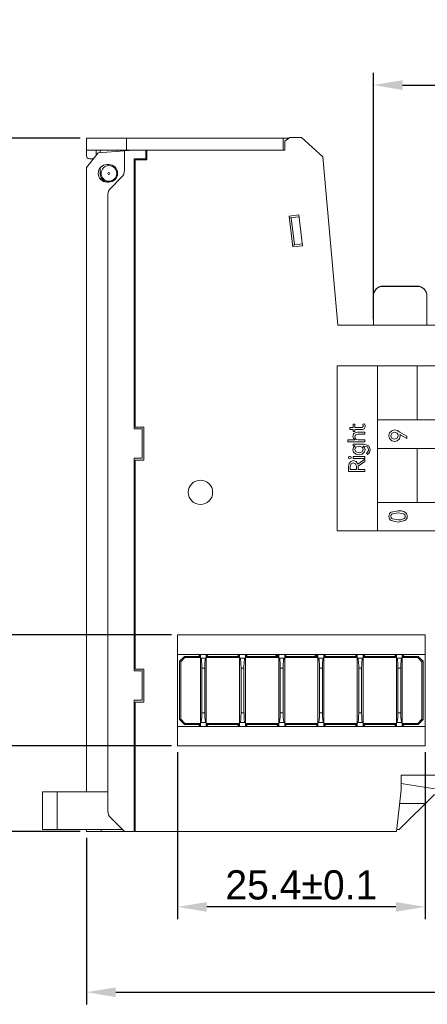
# Model space of a CAD drawing. Header units: inches. Extents: x 830 to 2171, y -969 to 167.
# Tile 3 of 27: x 1852 to 1894, y -857 to -756. Entities that reach past the tile are written whole.
import ezdxf

# ---------------------------------------------------------------- set-up
doc = ezdxf.new("R2010")
doc.units = ezdxf.units.IN
doc.header["$LTSCALE"] = 23.1
doc.header["$MEASUREMENT"] = 0
doc.header["$PDSIZE"] = -5
doc.layers.get('0').update_dxf_attribs({"lineweight": 18})
doc.layers.get('Defpoints').update_dxf_attribs({"lineweight": 18})
doc.layers.add('1_30_1_1', color=7, linetype='Continuous', lineweight=18)
doc.layers.add('1_39_1_1', color=7, linetype='Continuous', lineweight=18)
doc.styles.add('文字样式①', font='txt')
doc.dimstyles.new('标准样式（宋体）', dxfattribs={"dimtxt": 3, "dimasz": 3, "dimexe": 1.25, "dimexo": 0.625, "dimtad": 1, "dimtoh": 1, "dimdec": 8, "dimdsep": 46, "dimtxsty": '文字样式①', "dimcen": 0, "dimdle": 6, "dimadec": 0, "dimazin": 0, "dimtfac": 1, "dimtofl": 0, "dimtmove": 0, "dimatfit": 3, "dimfxl": 1, "dimtolj": 1, "dimarcsym": 0})

# ---------------------------------------------------------------- blocks, each defined once
blk = doc.blocks.new('*D25')
at = {"color": 0, "lineweight": -2, "transparency": 16777216}
for p, q in [((1859.09, -840.06), (1859.09, -857.17)), ((1959.09, -840.06), (1959.09, -857.17)), ((1862.09, -855.92), (1956.09, -855.92))]:
    blk.add_line(p, q, dxfattribs=at)
at = {"color": 0, "transparency": 16777216}
for points in [[(1862.09, -855.42), (1862.09, -856.42), (1859.09, -855.92)], [(1956.09, -855.42), (1956.09, -856.42), (1959.09, -855.92)]]:
    blk.add_solid(points, dxfattribs=at)
at = {"layer": 'Defpoints', "color": 0, "transparency": 16777216}
for p in [(1859.09, -839.43), (1959.09, -839.43), (1959.09, -855.92)]:
    blk.add_point(p, dxfattribs=at)
at = {"color": 0, "lineweight": 0, "transparency": 16777216, "insert": (1909.09, -853.67), "char_height": 3, "attachment_point": 5, "style": '文字样式①'}
blk.add_mtext('\\A1;100{\\H1x;%%P0.2}', dxfattribs=at)
blk = doc.blocks.new('*D26')
at = {"color": 0, "lineweight": -2, "transparency": 16777216}
for p, q in [((1858.46, -768.23), (1840.31, -768.23)), ((1841.56, -771.23), (1841.56, -836.43)), ((1858.46, -839.43), (1840.31, -839.43))]:
    blk.add_line(p, q, dxfattribs=at)
at = {"color": 0, "transparency": 16777216}
for points in [[(1841.06, -771.23), (1842.06, -771.23), (1841.56, -768.23)], [(1841.06, -836.43), (1842.06, -836.43), (1841.56, -839.43)]]:
    blk.add_solid(points, dxfattribs=at)
at = {"layer": 'Defpoints', "color": 0, "transparency": 16777216}
for p in [(1859.09, -768.23), (1841.56, -839.43), (1859.09, -839.43)]:
    blk.add_point(p, dxfattribs=at)
at = {"color": 0, "lineweight": 0, "transparency": 16777216, "insert": (1839.32, -804.43), "char_height": 3, "width": 8.0447, "attachment_point": 5, "rotation": 90, "style": '文字样式①'}
blk.add_mtext('\\A1;71.2{\\H1x;%%P0.2}', dxfattribs=at)
blk = doc.blocks.new('*D27')
at = {"color": 0, "lineweight": -2, "transparency": 16777216}
for p, q in [((1868.44, -831.26), (1868.44, -848.41)), ((1893.84, -831.26), (1893.84, -848.41)), ((1890.84, -847.16), (1871.44, -847.16))]:
    blk.add_line(p, q, dxfattribs=at)
at = {"color": 0, "transparency": 16777216}
for points in [[(1871.44, -846.66), (1871.44, -847.66), (1868.44, -847.16)], [(1890.84, -846.66), (1890.84, -847.66), (1893.84, -847.16)]]:
    blk.add_solid(points, dxfattribs=at)
at = {"layer": 'Defpoints', "color": 0, "transparency": 16777216}
for p in [(1868.44, -830.63), (1893.84, -830.63), (1868.44, -847.16)]:
    blk.add_point(p, dxfattribs=at)
at = {"color": 0, "lineweight": 0, "transparency": 16777216, "insert": (1881.14, -844.92), "char_height": 3, "attachment_point": 5, "style": '文字样式①'}
blk.add_mtext('\\A1;25.4{\\H1x;%%P0.1}', dxfattribs=at)
blk = doc.blocks.new('*D28')
at = {"color": 0, "lineweight": -2, "transparency": 16777216}
for p, q in [((1867.81, -819.23), (1849.62, -819.23)), ((1850.87, -822.23), (1850.87, -827.63)), ((1867.81, -830.63), (1849.62, -830.63))]:
    blk.add_line(p, q, dxfattribs=at)
at = {"color": 0, "transparency": 16777216}
for points in [[(1850.37, -822.23), (1851.37, -822.23), (1850.87, -819.23)], [(1850.37, -827.63), (1851.37, -827.63), (1850.87, -830.63)]]:
    blk.add_solid(points, dxfattribs=at)
at = {"layer": 'Defpoints', "color": 0, "transparency": 16777216}
for p in [(1868.44, -819.23), (1850.87, -830.63), (1868.44, -830.63)]:
    blk.add_point(p, dxfattribs=at)
at = {"color": 0, "lineweight": 0, "transparency": 16777216, "insert": (1848.62, -824.93), "char_height": 3, "attachment_point": 5, "rotation": 90, "style": '文字样式①'}
blk.add_mtext('\\A1;11.4%%p0.1', dxfattribs=at)
blk = doc.blocks.new('*D32')
at = {"color": 0, "lineweight": -2, "transparency": 16777216}
for p, q in [((1888.53, -786.81), (1888.53, -761.51)), ((1952.67, -786.81), (1952.67, -761.51)), ((1891.53, -762.76), (1949.67, -762.76))]:
    blk.add_line(p, q, dxfattribs=at)
at = {"color": 0, "transparency": 16777216}
for points in [[(1891.53, -762.26), (1891.53, -763.26), (1888.53, -762.76)], [(1949.67, -762.26), (1949.67, -763.26), (1952.67, -762.76)]]:
    blk.add_solid(points, dxfattribs=at)
at = {"layer": 'Defpoints', "color": 0, "transparency": 16777216}
for p in [(1952.67, -762.76), (1888.53, -787.43), (1952.67, -787.43)]:
    blk.add_point(p, dxfattribs=at)
at = {"color": 0, "lineweight": 0, "transparency": 16777216, "insert": (1920.6, -760.52), "char_height": 3, "attachment_point": 5, "style": '文字样式①'}
blk.add_mtext('\\A1;64.1 {\\H1x;%%P0.2}', dxfattribs=at)

msp = doc.modelspace()

# ---------------------------------------------------------------- linework, layer by layer
at = {"color": 7, "linetype": 'Continuous', "lineweight": 0}
for p, q in [((1859.09, -770.03), (1859.09, -768.23)), ((1859.09, -768.23), (1879.84, -768.23)), ((1863.19, -769.43), (1863.19, -768.23)), ((1879.26, -769.43), (1879.26, -768.23)), ((1879.96, -768.13), (1879.46, -768.53)), ((1881.17, -768.13), (1879.96, -768.13)), ((1883.35, -770.13), (1881.17, -768.13)), ((1859.09, -769.43), (1879.46, -769.43)), ((1860.09, -769.43), (1860.09, -769.83)), ((1860.29, -769.73), (1862.99, -769.51)), ((1860.49, -769.43), (1860.49, -769.72)), ((1862.29, -769.43), (1862.29, -769.57)), ((1862.99, -769.51), (1863.99, -769.43)), ((1862.99, -769.51), (1862.99, -771.52)), ((1865.19, -769.43), (1865.19, -770.33)), ((1865.29, -770.43), (1865.29, -769.43)), ((1879.46, -768.53), (1879.46, -769.43)), ((1859.09, -771.23), (1860.29, -769.73)), ((1859.59, -770.33), (1859.39, -770.33)), ((1863.99, -798.08), (1863.99, -770.33)), ((1863.99, -770.33), (1865.29, -770.33)), ((1864.09, -797.88), (1864.09, -770.43)), ((1864.09, -770.43), (1865.29, -770.43)), ((1864.99, -770.43), (1864.99, -770.33)), ((1883.35, -770.13), (1884.87, -787.43)), ((1859.09, -771.23), (1859.09, -835.33)), ((1860.49, -771.29), (1860.49, -771.83)), ((1861.39, -770.93), (1861.19, -770.93)), ((1860.59, -772.5), (1860.59, -772.23)), ((1861.59, -773.34), (1862.7, -772.22)), ((1861.19, -772.73), (1861.39, -772.73)), ((1861.29, -774.04), (1861.29, -837.32)), ((1879.88, -776.21), (1880.87, -776.09)), ((1880.26, -779.39), (1879.88, -776.21)), ((1879.91, -776.41), (1880.9, -776.29)), ((1880.43, -779.17), (1880.1, -776.38)), ((1880.87, -776.09), (1881.25, -779.27)), ((1863.99, -777.73), (1864.09, -777.73)), ((1880.23, -779.19), (1881.23, -779.07)), ((1881.25, -779.27), (1880.26, -779.39)), ((1863.99, -783.43), (1864.09, -783.43)), ((1889.53, -783.4), (1893.03, -783.4)), ((1889.53, -783.43), (1893.03, -783.43)), ((1888.53, -787.43), (1888.53, -784.43)), ((1894.03, -784.43), (1894.03, -787.43)), ((1864.09, -786.23), (1863.99, -786.23)), ((1884.87, -787.43), (1959.09, -787.43)), ((1864.09, -797.33), (1863.99, -797.33)), ((1864.79, -798.08), (1863.99, -798.08)), ((1864.09, -797.88), (1864.99, -797.88)), ((1864.79, -801.08), (1864.79, -798.08)), ((1864.99, -801.28), (1864.99, -797.88)), ((1863.99, -822.93), (1863.99, -801.08)), ((1863.99, -801.08), (1864.79, -801.08)), ((1863.99, -801.83), (1864.09, -801.83)), ((1864.09, -822.73), (1864.09, -801.28)), ((1864.09, -801.28), (1864.99, -801.28)), ((1864.09, -812.13), (1863.99, -812.13)), ((1863.99, -815.73), (1864.09, -815.73)), ((1863.99, -819.18), (1864.09, -819.18)), ((1893.84, -819.23), (1868.44, -819.23)), ((1868.44, -819.23), (1868.44, -830.63)), ((1893.84, -830.63), (1893.84, -819.23)), ((1864.09, -821.98), (1863.99, -821.98)), ((1893.84, -821.23), (1868.44, -821.23)), ((1864.09, -822.18), (1863.99, -822.18)), ((1864.79, -822.93), (1863.99, -822.93)), ((1864.09, -822.73), (1864.99, -822.73)), ((1864.79, -825.93), (1864.79, -822.93)), ((1864.99, -826.13), (1864.99, -822.73)), ((1863.99, -825.93), (1864.79, -825.93)), ((1863.99, -839.43), (1863.99, -825.93)), ((1864.09, -826.13), (1864.99, -826.13)), ((1864.09, -839.43), (1864.09, -826.13)), ((1863.99, -826.68), (1864.09, -826.68)), ((1868.44, -828.63), (1893.84, -828.63)), ((1863.99, -830.23), (1864.09, -830.23)), ((1893.84, -830.63), (1868.44, -830.63)), ((1895.99, -833.63), (1891.39, -833.63)), ((1891.39, -833.63), (1891.39, -835.13)), ((1891.39, -835.13), (1890.89, -839.43)), ((1891.39, -834.5), (1894.79, -835.03)), ((1854.59, -835.33), (1861.29, -835.33)), ((1854.59, -835.33), (1854.59, -839.23)), ((1856.09, -839.23), (1856.09, -835.33)), ((1864.09, -835.33), (1863.99, -835.33)), ((1894.79, -835.63), (1891.19, -839.23)), ((1893.89, -836.53), (1891.23, -836.53)), ((1862.99, -839.43), (1861.59, -838.02)), ((1854.59, -839.23), (1862.79, -839.23)), ((1859.09, -839.43), (1859.09, -839.23)), ((1860.59, -839.43), (1860.59, -839.23)), ((1864.09, -839.23), (1863.99, -839.23)), ((1891.19, -839.23), (1890.91, -839.23)), ((1859.09, -839.43), (1890.89, -839.43))]:
    msp.add_line(p, q, dxfattribs=at)
at = {"color": 32, "linetype": 'Continuous', "lineweight": 0, "true_color": 0xcd6928}
for p, q in [((1888.94, -791.61), (1884.83, -791.61)), ((1884.83, -791.61), (1884.83, -808.55)), ((1888.94, -808.55), (1888.94, -791.61)), ((1893.01, -791.61), (1888.94, -791.61)), ((1893.01, -797.15), (1893.01, -791.61)), ((1897.08, -791.61), (1893.01, -791.61)), ((1886.46, -797.94), (1886.46, -797.6)), ((1886.46, -797.6), (1886.63, -797.6)), ((1886.63, -797.6), (1886.63, -797.94)), ((1887.45, -797.6), (1887.61, -797.54)), ((1887.49, -797.76), (1887.45, -797.6)), ((1893.01, -797.15), (1888.94, -797.15)), ((1888.94, -797.15), (1925.57, -797.15)), ((1897.08, -797.15), (1893.01, -797.15)), ((1886.13, -798.14), (1886.13, -797.94)), ((1886.13, -797.94), (1886.46, -797.94)), ((1886.46, -798.14), (1886.13, -798.14)), ((1886.49, -799.04), (1886.44, -798.82)), ((1886.46, -798.34), (1886.46, -798.14)), ((1886.63, -798.34), (1886.46, -798.34)), ((1886.56, -798.52), (1886.92, -798.4)), ((1886.71, -798.67), (1886.62, -798.87)), ((1886.63, -797.94), (1887.24, -797.94)), ((1887.27, -798.14), (1886.63, -798.14)), ((1886.63, -798.14), (1886.63, -798.34)), ((1886.97, -798.6), (1886.71, -798.67)), ((1886.92, -798.4), (1887.65, -798.4)), ((1887.65, -798.6), (1886.97, -798.6)), ((1887.65, -798.4), (1887.65, -798.6)), ((1890.2, -799.07), (1890.12, -798.77)), ((1890.2, -798.46), (1890.41, -798.26)), ((1890.43, -798.51), (1890.32, -798.77)), ((1890.32, -798.77), (1890.43, -799.02)), ((1890.41, -798.26), (1890.71, -798.18)), ((1890.7, -798.42), (1890.43, -798.51)), ((1890.97, -798.51), (1890.7, -798.42)), ((1890.71, -798.18), (1890.96, -798.23)), ((1890.96, -798.23), (1891.25, -798.39)), ((1890.97, -799.02), (1891.08, -798.77)), ((1891.28, -798.8), (1891.2, -799.09)), ((1891.25, -798.39), (1891.96, -798.82)), ((1891.35, -798.7), (1891.25, -798.63)), ((1891.25, -798.63), (1891.28, -798.8)), ((1891.96, -799.07), (1891.35, -798.7)), ((1891.96, -798.82), (1891.96, -799.07)), ((1885.91, -799.4), (1885.91, -799.2)), ((1885.91, -799.2), (1886.64, -799.2)), ((1887.65, -799.4), (1885.91, -799.4)), ((1886.46, -799.63), (1887.58, -799.63)), ((1886.46, -799.81), (1886.46, -799.63)), ((1886.66, -799.82), (1886.46, -799.81)), ((1886.64, -799.2), (1886.49, -799.04)), ((1886.49, -799.99), (1886.66, -799.82)), ((1886.62, -798.87), (1886.66, -799.03)), ((1886.66, -799.03), (1886.78, -799.15)), ((1887.06, -799.83), (1886.73, -799.94)), ((1886.78, -799.15), (1886.98, -799.2)), ((1886.98, -799.2), (1887.65, -799.2)), ((1887.39, -799.94), (1887.06, -799.83)), ((1887.57, -799.83), (1887.47, -799.83)), ((1887.47, -799.83), (1887.63, -800)), ((1887.93, -799.93), (1887.57, -799.83)), ((1887.58, -799.63), (1888.07, -799.8)), ((1887.65, -799.2), (1887.65, -799.4)), ((1888.07, -799.8), (1888.21, -800.19)), ((1890.41, -799.28), (1890.2, -799.07)), ((1890.7, -799.35), (1890.41, -799.28)), ((1890.43, -799.02), (1890.7, -799.12)), ((1890.7, -799.12), (1890.97, -799.02)), ((1890.99, -799.28), (1890.7, -799.35)), ((1891.2, -799.09), (1890.99, -799.28)), ((1886.44, -800.22), (1886.49, -799.99)), ((1886.51, -800.47), (1886.44, -800.22)), ((1886.72, -800.67), (1886.51, -800.47)), ((1886.73, -799.94), (1886.62, -800.19)), ((1886.62, -800.19), (1886.74, -800.44)), ((1887.06, -800.74), (1886.72, -800.67)), ((1886.74, -800.44), (1887.06, -800.54)), ((1887.06, -800.54), (1887.38, -800.44)), ((1887.39, -800.67), (1887.06, -800.74)), ((1887.38, -800.44), (1887.49, -800.19)), ((1887.6, -800.47), (1887.39, -800.67)), ((1887.68, -800.22), (1887.6, -800.47)), ((1887.63, -800), (1887.68, -800.22)), ((1887.92, -800.69), (1887.83, -800.53)), ((1888.14, -800.51), (1887.92, -800.69)), ((1888.03, -800.19), (1887.93, -799.93)), ((1888.21, -800.19), (1888.14, -800.51)), ((1893.01, -800.08), (1888.94, -800.08)), ((1925.57, -800.08), (1888.94, -800.08)), ((1893.01, -805.63), (1893.01, -800.08)), ((1897.08, -800.08), (1893.01, -800.08)), ((1885.97, -801.92), (1886.04, -801.62)), ((1885.98, -801.01), (1886.02, -800.92)), ((1886.02, -801.1), (1885.98, -801.01)), ((1886.02, -800.92), (1886.12, -800.88)), ((1886.12, -801.14), (1886.02, -801.1)), ((1886.04, -801.62), (1886.21, -801.41)), ((1886.12, -800.88), (1886.21, -800.92)), ((1886.21, -801.1), (1886.12, -801.14)), ((1886.24, -801.65), (1886.15, -801.95)), ((1886.21, -800.92), (1886.25, -801.01)), ((1886.21, -801.41), (1886.47, -801.33)), ((1886.47, -801.55), (1886.24, -801.65)), ((1886.46, -801.11), (1886.46, -800.91)), ((1886.46, -800.91), (1887.65, -800.91)), ((1887.65, -801.11), (1886.46, -801.11)), ((1886.47, -801.33), (1886.76, -801.43)), ((1886.7, -801.65), (1886.47, -801.55)), ((1886.79, -801.95), (1886.7, -801.65)), ((1886.76, -801.43), (1886.93, -801.69)), ((1886.93, -801.69), (1887.65, -801.17)), ((1887.65, -801.42), (1886.97, -801.9)), ((1887.65, -800.91), (1887.65, -801.11)), ((1887.65, -801.17), (1887.65, -801.42)), ((1885.97, -802.44), (1885.97, -801.92)), ((1887.65, -802.44), (1885.97, -802.44)), ((1886.15, -801.95), (1886.15, -802.24)), ((1886.15, -802.24), (1886.79, -802.24)), ((1886.79, -802.24), (1886.79, -801.95)), ((1886.97, -801.9), (1886.97, -801.92)), ((1886.97, -801.92), (1886.97, -802.24)), ((1886.97, -802.24), (1887.65, -802.24)), ((1887.65, -802.24), (1887.65, -802.44)), ((1888.94, -805.62), (1925.57, -805.62)), ((1893.01, -805.63), (1888.94, -805.63)), ((1897.08, -805.63), (1893.01, -805.63)), ((1890.37, -806.62), (1891.06, -806.47)), ((1891.06, -806.7), (1890.51, -806.79)), ((1891.61, -806.79), (1891.06, -806.7)), ((1891.06, -807.64), (1890.37, -807.49)), ((1890.51, -807.32), (1891.06, -807.41)), ((1891.76, -807.49), (1891.06, -807.64)), ((1884.83, -808.55), (1888.94, -808.55)), ((1925.57, -808.55), (1888.94, -808.55))]:
    msp.add_line(p, q, dxfattribs=at)
at = {"color": 7, "linetype": 'Continuous', "lineweight": 0}
for centre, radius in [((1861.39, -771.83), 0.8), ((1861.39, -771.83), 0.1), ((1870.79, -804.58), 1.25)]:
    msp.add_circle(centre, radius, dxfattribs=at)
for centre, radius, start, end in [((1859.39, -770.03), 0.3, 180, 270), ((1859.59, -769.83), 0.5, 270, 308.8518), ((1859.59, -769.83), 0.5, 334.171, 0), ((1861.19, -771.83), 0.9, 90, 270), ((1861.39, -771.83), 0.9, 270, 90), ((1861.99, -771.52), 1, 315, 0.0073), ((1861.39, -771.83), 0.9, 180, 257.3112), ((1862.29, -774.04), 1, 135, 180), ((1889.53, -784.4), 1, 90, 180), ((1889.53, -784.43), 1, 90, 180), ((1893.03, -784.4), 1, 0, 90), ((1893.03, -784.43), 1, 0, 90), ((1862.29, -837.32), 1, 180, 225)]:
    msp.add_arc(centre, radius, start, end, dxfattribs=at)
at = {"color": 32, "linetype": 'Continuous', "lineweight": 0, "true_color": 0xcd6928}
for points, knots in [([(1887.24, -797.94), (1887.33, -797.95), (1887.44, -797.92), (1887.49, -797.82), (1887.49, -797.76)], [0, 0, 0, 0, 0.556132, 1, 1, 1, 1]), ([(1887.68, -797.78), (1887.67, -797.9), (1887.6, -798.09), (1887.4, -798.15), (1887.27, -798.14)], [0, 0, 0, 0, 0.473872, 1, 1, 1, 1]), ([(1887.61, -797.54), (1887.65, -797.59), (1887.67, -797.67), (1887.68, -797.76), (1887.68, -797.78)], [0, 0, 0, 0, 0.720463, 1, 1, 1, 1]), ([(1887.83, -800.53), (1887.9, -800.5), (1888, -800.41), (1888.03, -800.27), (1888.03, -800.19)], [0, 0, 0, 0, 0.471258, 1, 1, 1, 1]), ([(1890.13, -807.06), (1890.13, -806.96), (1890.17, -806.79), (1890.29, -806.67), (1890.37, -806.62)], [0, 0, 0, 0, 0.501288, 1, 1, 1, 1]), ([(1890.51, -806.79), (1890.45, -806.82), (1890.36, -806.89), (1890.33, -806.99), (1890.33, -807.06)], [0, 0, 0, 0, 0.517266, 1, 1, 1, 1]), ([(1891.06, -806.47), (1891.14, -806.47), (1891.37, -806.48), (1891.62, -806.53), (1891.76, -806.62)], [0, 0, 0, 0, 0.301517, 1, 1, 1, 1]), ([(1891.79, -807.06), (1891.79, -806.99), (1891.76, -806.89), (1891.67, -806.82), (1891.61, -806.79)], [0, 0, 0, 0, 0.484483, 1, 1, 1, 1]), ([(1891.76, -806.62), (1891.84, -806.67), (1891.96, -806.79), (1892, -806.96), (1892, -807.06)], [0, 0, 0, 0, 0.498171, 1, 1, 1, 1]), ([(1890.37, -807.49), (1890.29, -807.44), (1890.17, -807.32), (1890.13, -807.15), (1890.13, -807.06)], [0, 0, 0, 0, 0.500537, 1, 1, 1, 1]), ([(1890.33, -807.06), (1890.33, -807.12), (1890.36, -807.22), (1890.45, -807.29), (1890.51, -807.32)], [0, 0, 0, 0, 0.483099, 1, 1, 1, 1]), ([(1891.06, -807.41), (1891.12, -807.41), (1891.31, -807.4), (1891.5, -807.38), (1891.61, -807.32)], [0, 0, 0, 0, 0.309555, 1, 1, 1, 1]), ([(1891.61, -807.32), (1891.67, -807.29), (1891.76, -807.22), (1891.79, -807.12), (1891.79, -807.06)], [0, 0, 0, 0, 0.516022, 1, 1, 1, 1]), ([(1892, -807.06), (1892, -807.15), (1891.96, -807.32), (1891.84, -807.44), (1891.76, -807.49)], [0, 0, 0, 0, 0.500039, 1, 1, 1, 1])]:
    msp.add_open_spline(points, degree=3, knots=knots, dxfattribs=at)
for points in [[(1886.44, -798.82), (1886.44, -798.71), (1886.48, -798.59), (1886.56, -798.52)], [(1890.12, -798.77), (1890.12, -798.66), (1890.15, -798.56), (1890.2, -798.46)], [(1891.08, -798.77), (1891.08, -798.68), (1891.04, -798.57), (1890.97, -798.51)], [(1887.49, -800.19), (1887.49, -800.1), (1887.45, -800), (1887.39, -799.94)], [(1886.25, -801.01), (1886.25, -801.04), (1886.23, -801.08), (1886.21, -801.1)]]:
    msp.add_open_spline(points, degree=3, dxfattribs=at)
at = {"layer": '1_30_1_1', "color": 7, "linetype": 'Continuous', "lineweight": 0}
for p, q in [((1870.78, -821.43), (1870.78, -821.23)), ((1870.78, -821.63), (1871.38, -821.63)), ((1870.81, -821.63), (1870.84, -821.65)), ((1871.32, -821.65), (1871.34, -821.63)), ((1871.38, -821.43), (1871.38, -821.23)), ((1874.8, -821.43), (1874.8, -821.23)), ((1874.8, -821.63), (1875.4, -821.63)), ((1874.84, -821.63), (1874.86, -821.65)), ((1875.34, -821.65), (1875.36, -821.63)), ((1875.4, -821.43), (1875.4, -821.23)), ((1878.83, -821.43), (1878.83, -821.23)), ((1878.83, -821.63), (1879.43, -821.63)), ((1878.86, -821.63), (1878.89, -821.65)), ((1879.37, -821.65), (1879.39, -821.63)), ((1879.43, -821.43), (1879.43, -821.23)), ((1882.85, -821.43), (1882.85, -821.23)), ((1882.85, -821.63), (1883.45, -821.63)), ((1882.89, -821.63), (1882.91, -821.65)), ((1883.39, -821.65), (1883.41, -821.63)), ((1883.45, -821.43), (1883.45, -821.23)), ((1886.88, -821.43), (1886.88, -821.23)), ((1886.88, -821.63), (1887.48, -821.63)), ((1886.91, -821.63), (1886.94, -821.65)), ((1887.42, -821.65), (1887.44, -821.63)), ((1887.48, -821.43), (1887.48, -821.23)), ((1890.9, -821.43), (1890.9, -821.23)), ((1890.9, -821.63), (1891.5, -821.63)), ((1890.94, -821.63), (1890.96, -821.65)), ((1891.44, -821.65), (1891.46, -821.63)), ((1891.5, -821.43), (1891.5, -821.23)), ((1871.23, -822.63), (1870.93, -822.63)), ((1870.93, -827.23), (1870.93, -822.63)), ((1871.23, -827.23), (1871.23, -822.63)), ((1875.25, -822.63), (1874.95, -822.63)), ((1874.95, -827.23), (1874.95, -822.63)), ((1875.25, -827.23), (1875.25, -822.63)), ((1879.28, -822.63), (1878.98, -822.63)), ((1878.98, -827.23), (1878.98, -822.63)), ((1879.28, -827.23), (1879.28, -822.63)), ((1883.3, -822.63), (1883, -822.63)), ((1883, -827.23), (1883, -822.63)), ((1883.3, -827.23), (1883.3, -822.63)), ((1887.33, -822.63), (1887.03, -822.63)), ((1887.03, -827.23), (1887.03, -822.63)), ((1887.33, -827.23), (1887.33, -822.63)), ((1891.35, -822.63), (1891.05, -822.63)), ((1891.05, -827.23), (1891.05, -822.63)), ((1891.35, -827.23), (1891.35, -822.63)), ((1870.93, -827.23), (1871.23, -827.23)), ((1874.95, -827.23), (1875.25, -827.23)), ((1878.98, -827.23), (1879.28, -827.23)), ((1883, -827.23), (1883.3, -827.23)), ((1887.03, -827.23), (1887.33, -827.23)), ((1891.05, -827.23), (1891.35, -827.23)), ((1870.78, -828.23), (1871.38, -828.23)), ((1870.78, -828.63), (1870.78, -828.43)), ((1871.38, -828.63), (1871.38, -828.43)), ((1874.8, -828.23), (1875.4, -828.23)), ((1874.8, -828.63), (1874.8, -828.43)), ((1875.4, -828.63), (1875.4, -828.43)), ((1878.83, -828.23), (1879.43, -828.23)), ((1878.83, -828.63), (1878.83, -828.43)), ((1879.43, -828.63), (1879.43, -828.43)), ((1882.85, -828.23), (1883.45, -828.23)), ((1882.85, -828.63), (1882.85, -828.43)), ((1883.45, -828.63), (1883.45, -828.43)), ((1886.88, -828.23), (1887.48, -828.23)), ((1886.88, -828.63), (1886.88, -828.43)), ((1887.48, -828.63), (1887.48, -828.43)), ((1890.9, -828.23), (1891.5, -828.23)), ((1890.9, -828.63), (1890.9, -828.43)), ((1891.5, -828.63), (1891.5, -828.43))]:
    msp.add_line(p, q, dxfattribs=at)
for centre, major_axis, start_param, end_param in [((1870.76, -826.77), (-0.05, 1.46), -3.145428, -1.896368), ((1871.39, -826.77), (0.05, 1.46), -4.386817, -3.137757), ((1874.79, -826.77), (-0.05, 1.46), -3.145428, -1.896368), ((1875.42, -826.77), (0.05, 1.46), -4.386817, -3.137757), ((1878.81, -826.77), (-0.05, 1.46), -3.145428, -1.896368), ((1879.44, -826.77), (0.05, 1.46), -4.386817, -3.137757), ((1882.84, -826.77), (-0.05, 1.46), -3.145428, -1.896368), ((1883.47, -826.77), (0.05, 1.46), -4.386817, -3.137757), ((1886.86, -826.77), (-0.05, 1.46), -3.145428, -1.896368), ((1887.49, -826.77), (0.05, 1.46), -4.386817, -3.137757), ((1890.89, -826.77), (-0.05, 1.46), -3.145428, -1.896368), ((1891.52, -826.77), (0.05, 1.46), -4.386817, -3.137757)]:
    msp.add_ellipse(centre, major_axis=major_axis, ratio=0.106591, start_param=start_param, end_param=end_param, dxfattribs=at)
for points in [[(1870.84, -821.65), (1870.84, -821.66), (1870.85, -821.68), (1870.87, -821.73), (1870.88, -821.81), (1870.9, -821.93), (1870.91, -822.06), (1870.92, -822.2), (1870.93, -822.39), (1870.93, -822.53), (1870.93, -822.63)], [(1871.32, -821.65), (1871.31, -821.66), (1871.3, -821.68), (1871.29, -821.73), (1871.27, -821.81), (1871.26, -821.93), (1871.24, -822.06), (1871.24, -822.2), (1871.23, -822.39), (1871.23, -822.53), (1871.23, -822.63)], [(1874.86, -821.65), (1874.87, -821.66), (1874.88, -821.68), (1874.89, -821.73), (1874.91, -821.81), (1874.92, -821.93), (1874.94, -822.06), (1874.94, -822.2), (1874.95, -822.39), (1874.95, -822.53), (1874.95, -822.63)], [(1875.34, -821.65), (1875.34, -821.66), (1875.33, -821.68), (1875.31, -821.73), (1875.3, -821.81), (1875.28, -821.93), (1875.27, -822.06), (1875.26, -822.2), (1875.25, -822.39), (1875.25, -822.53), (1875.25, -822.63)], [(1878.89, -821.65), (1878.89, -821.66), (1878.9, -821.68), (1878.92, -821.73), (1878.93, -821.81), (1878.95, -821.93), (1878.96, -822.06), (1878.97, -822.2), (1878.98, -822.39), (1878.98, -822.53), (1878.98, -822.63)], [(1879.37, -821.65), (1879.36, -821.66), (1879.35, -821.68), (1879.34, -821.73), (1879.32, -821.81), (1879.31, -821.93), (1879.29, -822.06), (1879.29, -822.2), (1879.28, -822.39), (1879.28, -822.53), (1879.28, -822.63)], [(1882.91, -821.65), (1882.92, -821.66), (1882.93, -821.68), (1882.94, -821.73), (1882.96, -821.81), (1882.97, -821.93), (1882.99, -822.06), (1882.99, -822.2), (1883, -822.39), (1883, -822.53), (1883, -822.63)], [(1883.39, -821.65), (1883.39, -821.66), (1883.38, -821.68), (1883.36, -821.73), (1883.35, -821.81), (1883.33, -821.93), (1883.32, -822.06), (1883.31, -822.2), (1883.3, -822.39), (1883.3, -822.53), (1883.3, -822.63)], [(1886.94, -821.65), (1886.94, -821.66), (1886.95, -821.68), (1886.97, -821.73), (1886.98, -821.81), (1887, -821.93), (1887.01, -822.06), (1887.02, -822.2), (1887.03, -822.39), (1887.03, -822.53), (1887.03, -822.63)], [(1887.42, -821.65), (1887.41, -821.66), (1887.4, -821.68), (1887.39, -821.73), (1887.37, -821.81), (1887.36, -821.93), (1887.34, -822.06), (1887.34, -822.2), (1887.33, -822.39), (1887.33, -822.53), (1887.33, -822.63)], [(1890.96, -821.65), (1890.97, -821.66), (1890.98, -821.68), (1890.99, -821.73), (1891.01, -821.81), (1891.02, -821.93), (1891.04, -822.06), (1891.04, -822.2), (1891.05, -822.39), (1891.05, -822.53), (1891.05, -822.63)], [(1891.44, -821.65), (1891.44, -821.66), (1891.43, -821.68), (1891.41, -821.73), (1891.4, -821.81), (1891.38, -821.93), (1891.37, -822.06), (1891.36, -822.2), (1891.35, -822.39), (1891.35, -822.53), (1891.35, -822.63)]]:
    msp.add_open_spline(points, degree=3, knots=[0, 0, 0, 0, 0.02804, 0.065554, 0.164448, 0.285433, 0.41925, 0.560262, 0.705221, 1, 1, 1, 1], dxfattribs=at)
at = {"layer": '1_39_1_1', "color": 7, "linetype": 'Continuous', "lineweight": 0}
for p, q in [((1869.14, -821.43), (1868.64, -821.93)), ((1868.64, -821.93), (1868.76, -821.98)), ((1868.64, -821.93), (1868.64, -827.93)), ((1868.76, -821.98), (1869.19, -821.55)), ((1868.76, -821.98), (1868.76, -827.88)), ((1870.78, -821.43), (1869.14, -821.43)), ((1869.19, -821.55), (1869.14, -821.43)), ((1870.78, -821.55), (1869.19, -821.55)), ((1870.58, -821.23), (1870.78, -821.43)), ((1870.78, -828.43), (1870.78, -821.43)), ((1871.38, -821.43), (1871.58, -821.23)), ((1874.8, -821.43), (1871.38, -821.43)), ((1871.38, -821.43), (1871.38, -828.43)), ((1874.8, -821.55), (1871.38, -821.55)), ((1874.6, -821.23), (1874.8, -821.43)), ((1874.8, -828.43), (1874.8, -821.43)), ((1875.4, -821.43), (1875.6, -821.23)), ((1878.83, -821.43), (1875.4, -821.43)), ((1875.4, -821.43), (1875.4, -828.43)), ((1878.83, -821.55), (1875.4, -821.55)), ((1878.46, -821.23), (1878.66, -821.43)), ((1878.83, -821.43), (1878.63, -821.23)), ((1878.83, -828.43), (1878.83, -821.43)), ((1879.43, -821.43), (1879.63, -821.23)), ((1882.85, -821.43), (1879.43, -821.43)), ((1879.43, -828.43), (1879.43, -821.43)), ((1882.85, -821.55), (1879.43, -821.55)), ((1882.48, -821.23), (1882.68, -821.43)), ((1882.85, -821.43), (1882.65, -821.23)), ((1882.85, -828.43), (1882.85, -821.43)), ((1883.45, -821.43), (1883.65, -821.23)), ((1886.88, -821.43), (1883.45, -821.43)), ((1883.45, -821.43), (1883.45, -828.43)), ((1886.88, -821.55), (1883.45, -821.55)), ((1886.68, -821.23), (1886.88, -821.43)), ((1886.88, -828.43), (1886.88, -821.43)), ((1887.48, -821.43), (1887.68, -821.23)), ((1890.9, -821.43), (1887.48, -821.43)), ((1887.48, -828.43), (1887.48, -821.43)), ((1890.9, -821.55), (1887.48, -821.55)), ((1890.7, -821.23), (1890.9, -821.43)), ((1890.9, -828.43), (1890.9, -821.43)), ((1891.5, -821.43), (1891.7, -821.23)), ((1893.14, -821.43), (1891.5, -821.43)), ((1891.5, -821.43), (1891.5, -828.43)), ((1893.09, -821.55), (1891.5, -821.55)), ((1893.09, -821.55), (1893.14, -821.43)), ((1893.09, -821.55), (1893.52, -821.98)), ((1893.64, -821.93), (1893.14, -821.43)), ((1893.52, -821.98), (1893.64, -821.93)), ((1893.52, -827.88), (1893.52, -821.98)), ((1893.64, -827.93), (1893.64, -821.93)), ((1868.64, -827.93), (1868.76, -827.88)), ((1868.64, -827.93), (1869.14, -828.43)), ((1869.19, -828.31), (1868.76, -827.88)), ((1893.52, -827.88), (1893.09, -828.31)), ((1893.14, -828.43), (1893.64, -827.93)), ((1893.52, -827.88), (1893.64, -827.93)), ((1869.14, -828.43), (1869.19, -828.31)), ((1869.14, -828.43), (1870.78, -828.43)), ((1869.19, -828.31), (1870.78, -828.31)), ((1870.78, -828.43), (1870.58, -828.63)), ((1871.38, -828.31), (1874.8, -828.31)), ((1871.58, -828.63), (1871.38, -828.43)), ((1871.38, -828.43), (1874.8, -828.43)), ((1874.8, -828.43), (1874.6, -828.63)), ((1875.4, -828.31), (1878.83, -828.31)), ((1875.6, -828.63), (1875.4, -828.43)), ((1875.4, -828.43), (1878.83, -828.43)), ((1878.83, -828.43), (1878.63, -828.63)), ((1879.43, -828.31), (1882.85, -828.31)), ((1879.43, -828.43), (1882.85, -828.43)), ((1879.63, -828.63), (1879.43, -828.43)), ((1882.85, -828.43), (1882.65, -828.63)), ((1883.45, -828.31), (1886.88, -828.31)), ((1883.45, -828.43), (1886.88, -828.43)), ((1883.65, -828.63), (1883.45, -828.43)), ((1886.88, -828.43), (1886.68, -828.63)), ((1887.48, -828.31), (1890.9, -828.31)), ((1887.48, -828.43), (1890.9, -828.43)), ((1887.68, -828.63), (1887.48, -828.43)), ((1890.9, -828.43), (1890.7, -828.63)), ((1891.5, -828.31), (1893.09, -828.31)), ((1891.5, -828.43), (1893.14, -828.43)), ((1891.7, -828.63), (1891.5, -828.43)), ((1893.14, -828.43), (1893.09, -828.31))]:
    msp.add_line(p, q, dxfattribs=at)

# ---------------------------------------------------------------- dimensions: what is measured, and where the dimension line sits
at = {"color": 142, "lineweight": 0}
for base, p1, p2, text, picture, middle in [((1952.67, -762.76), (1888.53, -787.43), (1952.67, -787.43), '<> {\\H1x;%%P0.2}', '*D32', (1920.6, -760.52)), ((1868.44, -847.16), (1893.84, -830.63), (1868.44, -830.63), '<>{\\H1x;%%P0.1}', '*D27', (1881.14, -844.92)), ((1959.09, -855.92), (1859.09, -839.43), (1959.09, -839.43), '<>{\\H1x;%%P0.2}', '*D25', (1909.09, -853.67))]:
    dim = msp.add_linear_dim(base=base, p1=p1, p2=p2, text=text, dimstyle='标准样式（宋体）', override={"dimdec": 1, "dimarcsym": 1}, dxfattribs=at)
    dim.commit()
    dim.dimension.update_dxf_attribs({"geometry": picture, "text_midpoint": middle})
for base, p1, p2, text, picture, middle in [((1841.56, -839.43), (1859.09, -768.23), (1859.09, -839.43), '<>{\\H1x;%%P0.2}', '*D26', (1841.56, -804.43)), ((1850.87, -830.63), (1868.44, -819.23), (1868.44, -830.63), '<>%%p0.1', '*D28', (1850.87, -824.93))]:
    dim = msp.add_linear_dim(base=base, p1=p1, p2=p2, angle=90, text=text, dimstyle='标准样式（宋体）', override={"dimdec": 1, "dimarcsym": 1}, dxfattribs=at)
    dim.commit()
    dim.dimension.update_dxf_attribs({"geometry": picture, "text_midpoint": middle, "dimtype": 160})

doc.saveas('drawing.dxf')
